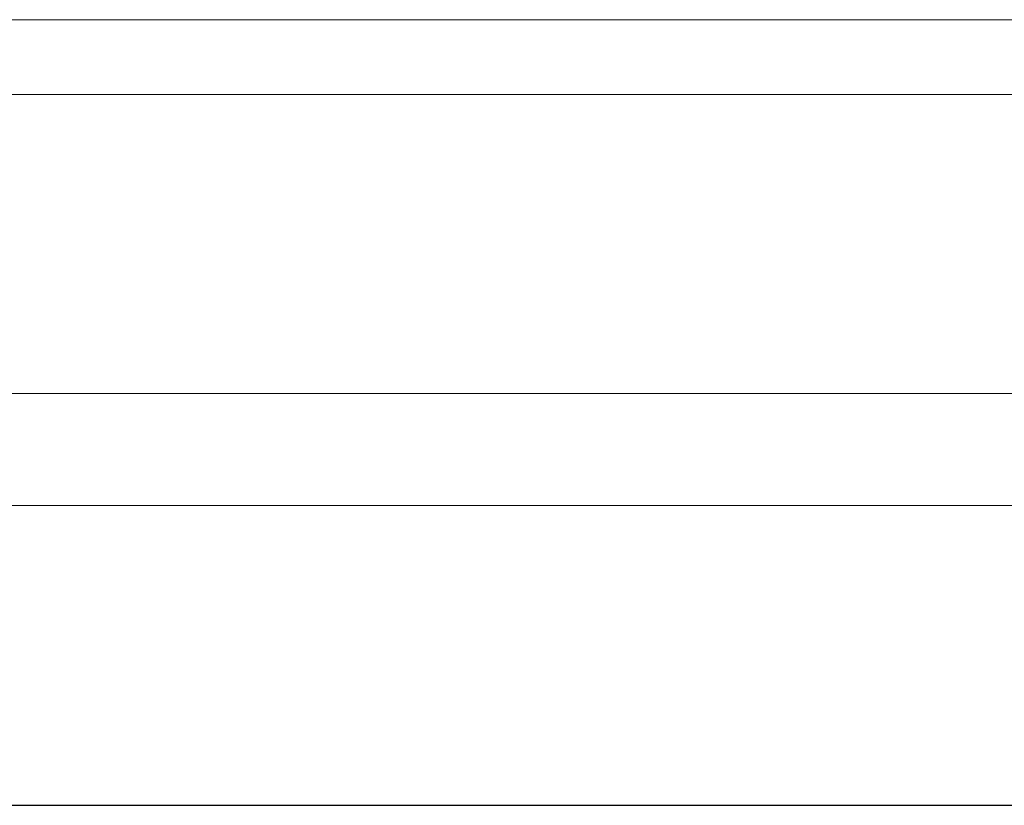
# Model space of a CAD drawing. Header units: inches. Extents: x 34737 to 291769, y 4926 to 74566.
# Tile 28 of 256: x 250061 to 250101, y 31083 to 31114. Entities that reach past the tile are written whole.
import ezdxf

# ---------------------------------------------------------------- set-up
doc = ezdxf.new("R2010")
doc.units = ezdxf.units.IN
doc.header["$LTSCALE"] = 300
doc.linetypes.add('ACAD_ISO02W100', pattern=[15, 12, -3])
doc.layers.add('!_A_03_ČIARKOVANÁ', color=41, linetype='ACAD_ISO02W100', lineweight=13)
doc.layers.add('_MB_szklo_0.15', color=142, linetype='Continuous', lineweight=15)

msp = doc.modelspace()

# ---------------------------------------------------------------- linework, layer by layer
at = {"layer": '!_A_03_ČIARKOVANÁ', "color": 7, "lineweight": -3}
msp.add_lwpolyline([(249296.379, 31082.775), (261523.629, 31082.775)], dxfattribs=at)
at = {"layer": '_MB_szklo_0.15'}
for points in [[(250094.379, 31111.305), (249398.379, 31111.305), (249398.379, 31114.305), (250094.379, 31114.305)], [(250094.379, 31111.305), (250139.379, 31111.305), (250139.379, 31114.305), (250094.379, 31114.305)], [(250094.379, 31094.805), (249398.379, 31094.805), (249398.379, 31099.305), (250094.379, 31099.305)], [(250094.379, 31094.805), (250139.379, 31094.805), (250139.379, 31099.305), (250094.379, 31099.305)]]:
    msp.add_lwpolyline(points, dxfattribs=at)

doc.saveas('drawing.dxf')
